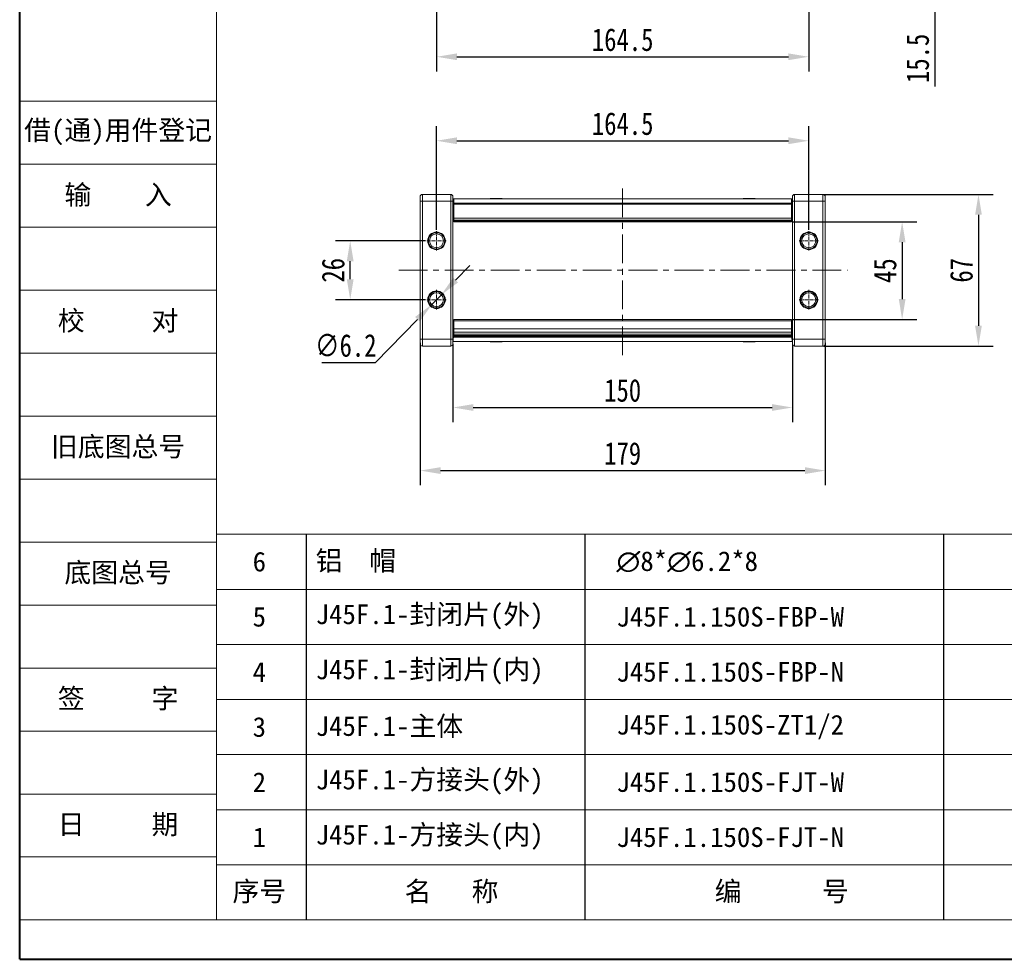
# Model space of a CAD drawing. Header units: millimetres. Extents: x 2552 to 4022, y 535 to 1568.
# Tile 1 of 47: x 2552 to 2987, y 535 to 950. Entities that reach past the tile are written whole.
import ezdxf

# ---------------------------------------------------------------- set-up
doc = ezdxf.new("R2010")
doc.units = ezdxf.units.MM
doc.linetypes.add('CENTER', pattern=[0.6, 0.375, -0.075, 0.075, -0.075])
doc.linetypes.add('CENTERX2', pattern=[20.32, 12.7, -2.54, 2.54, -2.54])
doc.layers.add('标注线', color=7, linetype='Continuous', lineweight=15)
doc.styles.get("Standard").update_dxf_attribs({"font": '仿宋_GB2312.ttf', "width": 0.8})
doc.styles.add('样式 3.5', font='仿宋_GB2312.ttf')
doc.styles.add('样式 6', font='仿宋_GB2312.ttf')
doc.dimstyles.new('ISO-45.1', dxfattribs={"dimtxt": 10, "dimasz": 9, "dimexe": 6.5, "dimexo": 0.625, "dimgap": 2.5, "dimtad": 1, "dimtoh": 1, "dimdsep": 46, "dimtxsty": 'Standard', "dimcen": 2.5, "dimadec": 0, "dimazin": 0, "dimtfac": 1, "dimtmove": 0, "dimatfit": 3, "dimfxl": 0, "dimarcsym": 0})
doc.dimstyles.new('副本 ISO-45.1', dxfattribs={"dimtxt": 10, "dimasz": 9, "dimexe": 6.5, "dimexo": 0.625, "dimgap": 2.5, "dimtad": 1, "dimdsep": 46, "dimtxsty": 'Standard', "dimcen": 2.5, "dimadec": 0, "dimazin": 0, "dimtfac": 1, "dimtmove": 0, "dimatfit": 3, "dimfxl": 0, "dimarcsym": 0})

# ---------------------------------------------------------------- blocks, each defined once
blk = doc.blocks.new('*D2210')
at = {"color": 0, "lineweight": -2}
for p, q in [((2736.22, 857.08), (2736.22, 902.91)), ((2900.72, 857.08), (2900.72, 902.91)), ((2745.22, 896.41), (2891.72, 896.41))]:
    blk.add_line(p, q, dxfattribs=at)
at = {"color": 0, "lineweight": 9}
for points in [[(2745.22, 897.91), (2745.22, 894.91), (2736.22, 896.41)], [(2891.72, 897.91), (2891.72, 894.91), (2900.72, 896.41)]]:
    blk.add_solid(points, dxfattribs=at)
at = {"layer": 'Defpoints', "color": 0, "lineweight": 9}
for p in [(2900.72, 896.41), (2736.22, 856.46), (2900.72, 856.46)]:
    blk.add_point(p, dxfattribs=at)
at = {"color": 0, "lineweight": 9, "insert": (2818.47, 903.91), "char_height": 10, "attachment_point": 5}
blk.add_mtext('164.5', dxfattribs=at)
blk = doc.blocks.new('*D2211')
at = {"color": 0, "lineweight": -2}
for p, q in [((2736.22, 973.89), (2736.22, 927.01)), ((2900.72, 973.89), (2900.72, 927.01)), ((2745.22, 933.51), (2891.72, 933.51))]:
    blk.add_line(p, q, dxfattribs=at)
at = {"color": 0, "lineweight": 9}
for points in [[(2745.22, 935.01), (2745.22, 932.01), (2736.22, 933.51)], [(2891.72, 935.01), (2891.72, 932.01), (2900.72, 933.51)]]:
    blk.add_solid(points, dxfattribs=at)
at = {"layer": 'Defpoints', "color": 0, "lineweight": 9}
for p in [(2736.22, 974.52), (2900.72, 974.52), (2900.72, 933.51)]:
    blk.add_point(p, dxfattribs=at)
at = {"color": 0, "lineweight": 9, "insert": (2818.47, 941.01), "char_height": 10, "attachment_point": 5}
blk.add_mtext('164.5', dxfattribs=at)
blk = doc.blocks.new('*D2212')
at = {"color": 0, "lineweight": -2}
for p, q in [((2956.38, 987.81), (2956.38, 996.81)), ((2905.63, 978.81), (2962.88, 978.81)), ((2956.38, 978.81), (2956.38, 963.31)), ((2907.59, 963.31), (2962.88, 963.31)), ((2956.38, 954.31), (2956.38, 920.33))]:
    blk.add_line(p, q, dxfattribs=at)
at = {"color": 0, "lineweight": 9}
for points in [[(2954.88, 987.81), (2957.88, 987.81), (2956.38, 978.81)], [(2954.88, 954.31), (2957.88, 954.31), (2956.38, 963.31)]]:
    blk.add_solid(points, dxfattribs=at)
at = {"layer": 'Defpoints', "color": 0, "lineweight": 9}
for p in [(2905.01, 978.81), (2906.97, 963.31), (2956.38, 963.31)]:
    blk.add_point(p, dxfattribs=at)
at = {"color": 0, "lineweight": 9, "insert": (2948.88, 932.82), "char_height": 10, "attachment_point": 5, "rotation": 90}
blk.add_mtext('15.5', dxfattribs=at)
blk = doc.blocks.new('*D2214')
at = {"color": 0, "lineweight": -2}
for p, q in [((2893.64, 860.55), (2948.47, 860.55)), ((2941.97, 851.55), (2941.97, 826.47)), ((2893.73, 817.47), (2948.47, 817.47))]:
    blk.add_line(p, q, dxfattribs=at)
at = {"color": 0, "lineweight": 9}
for points in [[(2940.47, 851.55), (2943.47, 851.55), (2941.97, 860.55)], [(2940.47, 826.47), (2943.47, 826.47), (2941.97, 817.47)]]:
    blk.add_solid(points, dxfattribs=at)
at = {"layer": 'Defpoints', "color": 0, "lineweight": 9}
for p in [(2893.02, 860.55), (2893.11, 817.47), (2941.97, 817.47)]:
    blk.add_point(p, dxfattribs=at)
at = {"color": 0, "lineweight": 9, "insert": (2934.47, 839.01), "char_height": 10, "attachment_point": 5, "rotation": 90}
blk.add_mtext('45', dxfattribs=at)
blk = doc.blocks.new('*D2215')
at = {"color": 0, "lineweight": -2}
for p, q in [((2907.15, 872.67), (2982.19, 872.67)), ((2975.69, 863.67), (2975.69, 814.67)), ((2907.15, 805.67), (2982.19, 805.67))]:
    blk.add_line(p, q, dxfattribs=at)
at = {"color": 0, "lineweight": 9}
for points in [[(2974.19, 863.67), (2977.19, 863.67), (2975.69, 872.67)], [(2974.19, 814.67), (2977.19, 814.67), (2975.69, 805.67)]]:
    blk.add_solid(points, dxfattribs=at)
at = {"layer": 'Defpoints', "color": 0, "lineweight": 9}
for p in [(2906.53, 872.67), (2906.53, 805.67), (2975.69, 805.67)]:
    blk.add_point(p, dxfattribs=at)
at = {"color": 0, "lineweight": 9, "insert": (2968.19, 839.17), "char_height": 10, "attachment_point": 5, "rotation": 90}
blk.add_mtext('67', dxfattribs=at)
blk = doc.blocks.new('*D2216')
at = {"color": 0, "lineweight": -2}
for p, q in [((2743.47, 806.64), (2743.47, 772.03)), ((2893.47, 806.38), (2893.47, 772.03)), ((2752.47, 778.53), (2884.47, 778.53))]:
    blk.add_line(p, q, dxfattribs=at)
at = {"color": 0, "lineweight": 9}
for points in [[(2752.47, 780.03), (2752.47, 777.03), (2743.47, 778.53)], [(2884.47, 780.03), (2884.47, 777.03), (2893.47, 778.53)]]:
    blk.add_solid(points, dxfattribs=at)
at = {"layer": 'Defpoints', "color": 0, "lineweight": 9}
for p in [(2743.47, 807.27), (2893.47, 807.01), (2893.47, 778.53)]:
    blk.add_point(p, dxfattribs=at)
at = {"color": 0, "lineweight": 9, "insert": (2818.47, 786.03), "char_height": 10, "attachment_point": 5}
blk.add_mtext('150', dxfattribs=at)
blk = doc.blocks.new('*D2217')
at = {"color": 0, "lineweight": -2}
for p, q in [((2728.97, 807.04), (2728.97, 744.15)), ((2907.97, 807.04), (2907.97, 744.15)), ((2737.97, 750.65), (2898.97, 750.65))]:
    blk.add_line(p, q, dxfattribs=at)
at = {"color": 0, "lineweight": 9}
for points in [[(2737.97, 752.15), (2737.97, 749.15), (2728.97, 750.65)], [(2898.97, 752.15), (2898.97, 749.15), (2907.97, 750.65)]]:
    blk.add_solid(points, dxfattribs=at)
at = {"layer": 'Defpoints', "color": 0, "lineweight": 9}
for p in [(2728.97, 807.67), (2907.97, 807.67), (2907.97, 750.65)]:
    blk.add_point(p, dxfattribs=at)
at = {"color": 0, "lineweight": 9, "insert": (2818.47, 758.15), "char_height": 10, "attachment_point": 5}
blk.add_mtext('179', dxfattribs=at)
blk = doc.blocks.new('*D2218')
at = {"color": 0, "lineweight": -2}
for p, q in [((2731.3, 852.17), (2691.57, 852.17)), ((2698.07, 835.17), (2698.07, 843.17)), ((2731.3, 826.17), (2691.57, 826.17))]:
    blk.add_line(p, q, dxfattribs=at)
at = {"color": 0, "lineweight": 9}
for points in [[(2696.57, 843.17), (2699.57, 843.17), (2698.07, 852.17)], [(2696.57, 835.17), (2699.57, 835.17), (2698.07, 826.17)]]:
    blk.add_solid(points, dxfattribs=at)
at = {"layer": 'Defpoints', "color": 0, "lineweight": 9}
for p in [(2698.07, 852.17), (2731.93, 852.17), (2731.93, 826.17)]:
    blk.add_point(p, dxfattribs=at)
at = {"color": 0, "lineweight": 9, "insert": (2690.57, 839.17), "char_height": 10, "attachment_point": 5, "rotation": 90}
blk.add_mtext('26', dxfattribs=at)
blk = doc.blocks.new('*D2235')
at = {"color": 0, "lineweight": -2}
for p, q in [((2744.65, 834.84), (2750.93, 841.29)), ((2738.38, 828.39), (2734.05, 823.94)), ((2709.19, 798.38), (2727.78, 817.49)), ((2685.49, 798.38), (2709.19, 798.38))]:
    blk.add_line(p, q, dxfattribs=at)
at = {"color": 0, "lineweight": 9}
for points in [[(2743.58, 835.89), (2745.73, 833.79), (2738.38, 828.39)], [(2726.7, 818.54), (2728.85, 816.45), (2734.05, 823.94)]]:
    blk.add_solid(points, dxfattribs=at)
at = {"layer": 'Defpoints', "color": 0, "lineweight": 9}
for p in [(2738.38, 828.39), (2734.05, 823.94)]:
    blk.add_point(p, dxfattribs=at)
at = {"color": 0, "lineweight": 9, "insert": (2696.09, 805.88), "char_height": 10, "attachment_point": 5}
blk.add_mtext('∅6.2', dxfattribs=at)

msp = doc.modelspace()

# ---------------------------------------------------------------- linework, layer by layer
at = {"color": 7, "lineweight": 40}
for q in [(2552.012, 1567.722), (4012.84, 534.708)]:
    msp.add_line((2552.012, 534.708), q, dxfattribs=at)
at = {"color": 7, "lineweight": 13}
for q in [(2638.966, 1550.331), (3369.38, 552.099)]:
    msp.add_line((2638.966, 552.099), q, dxfattribs=at)
at = {"color": 7, "lineweight": 15}
for p, q in [((2552.012, 913.828), (2638.966, 913.828)), ((2552.012, 886.002), (2638.966, 886.002)), ((2552.012, 858.177), (2638.966, 858.177)), ((2552.012, 830.352), (2638.966, 830.352)), ((2552.012, 802.527), (2638.966, 802.527)), ((2552.012, 774.701), (2638.966, 774.701)), ((2552.012, 746.876), (2638.966, 746.876)), ((2638.966, 722.529), (3216.289, 722.529)), ((2552.012, 719.051), (2638.966, 719.051)), ((2638.966, 698.182), (3216.289, 698.182)), ((2552.012, 691.225), (2638.966, 691.225)), ((2638.966, 673.835), (3216.289, 673.835)), ((2552.012, 663.4), (2638.966, 663.4)), ((2638.966, 649.487), (3216.289, 649.487)), ((2552.012, 635.575), (2638.966, 635.575)), ((2638.966, 625.14), (3216.289, 625.14)), ((2552.012, 607.749), (2638.966, 607.749)), ((2638.966, 600.793), (3216.289, 600.793)), ((2552.012, 579.924), (2638.966, 579.924)), ((2638.966, 576.446), (3369.38, 576.446)), ((2552.012, 552.099), (2638.966, 552.099))]:
    msp.add_line(p, q, dxfattribs=at)
at = {"color": 1, "linetype": 'CENTERX2', "lineweight": 13}
for p, q in [((2818.465, 801.658), (2818.465, 876.674)), ((2719.516, 839.166), (2917.776, 839.166))]:
    msp.add_line(p, q, dxfattribs=at)
at = {"color": 7, "linetype": 'Continuous', "lineweight": 15}
for p, q in [((2729.965, 872.666), (2729.965, 869.666)), ((2742.465, 872.666), (2729.965, 872.666)), ((2742.465, 872.666), (2742.465, 869.666)), ((2743.842, 870.666), (2743.465, 870.666)), ((2818.465, 870.666), (2743.842, 870.666)), ((2759.939, 870.666), (2759.939, 870.816)), ((2759.939, 870.816), (2761.068, 870.816)), ((2761.068, 870.816), (2761.068, 870.666)), ((2761.096, 870.816), (2761.068, 870.816)), ((2761.096, 870.666), (2761.096, 870.816)), ((2761.096, 870.816), (2761.452, 870.816)), ((2761.452, 870.666), (2761.452, 870.816)), ((2761.452, 870.816), (2762.693, 870.816)), ((2762.693, 870.816), (2762.693, 870.666)), ((2763.044, 870.816), (2762.693, 870.816)), ((2763.044, 870.666), (2763.044, 870.816)), ((2763.044, 870.816), (2765.1, 870.816)), ((2765.1, 870.816), (2765.1, 870.666)), ((2765.279, 870.816), (2765.1, 870.816)), ((2765.279, 870.666), (2765.279, 870.816)), ((2893.088, 870.666), (2818.465, 870.666)), ((2871.651, 870.816), (2871.651, 870.666)), ((2871.831, 870.816), (2871.651, 870.816)), ((2871.831, 870.666), (2871.831, 870.816)), ((2871.831, 870.816), (2873.887, 870.816)), ((2873.887, 870.816), (2873.887, 870.666)), ((2874.237, 870.816), (2873.887, 870.816)), ((2874.237, 870.666), (2874.237, 870.816)), ((2874.237, 870.816), (2875.479, 870.816)), ((2875.479, 870.666), (2875.479, 870.816)), ((2875.479, 870.816), (2875.835, 870.816)), ((2875.835, 870.816), (2875.835, 870.666)), ((2875.862, 870.816), (2875.835, 870.816)), ((2875.862, 870.666), (2875.862, 870.816)), ((2875.862, 870.816), (2876.991, 870.816)), ((2876.991, 870.666), (2876.991, 870.816)), ((2893.465, 870.666), (2893.088, 870.666)), ((2894.465, 869.666), (2894.465, 872.666)), ((2906.965, 872.666), (2894.465, 872.666)), ((2906.965, 869.666), (2906.965, 872.666)), ((2729.965, 869.666), (2728.965, 869.666)), ((2728.965, 869.666), (2728.965, 808.666)), ((2729.965, 808.666), (2729.965, 869.666)), ((2729.965, 869.666), (2742.465, 869.666)), ((2743.465, 869.666), (2742.465, 869.666)), ((2742.465, 869.666), (2742.465, 808.666)), ((2743.465, 869.666), (2743.465, 808.666)), ((2743.842, 868.666), (2743.465, 868.666)), ((2743.465, 867.666), (2743.87, 867.666)), ((2743.915, 868.875), (2818.465, 868.875)), ((2743.915, 868.363), (2743.915, 868.875)), ((2743.915, 868.363), (2818.465, 868.363)), ((2743.915, 868.363), (2743.915, 862.127)), ((2818.465, 868.875), (2893.015, 868.875)), ((2818.465, 868.363), (2893.015, 868.363)), ((2893.015, 868.875), (2893.015, 868.363)), ((2893.015, 862.127), (2893.015, 868.363)), ((2893.061, 867.666), (2893.465, 867.666)), ((2893.465, 868.666), (2893.088, 868.666)), ((2893.465, 869.666), (2894.465, 869.666)), ((2893.465, 808.666), (2893.465, 869.666)), ((2894.465, 869.666), (2906.965, 869.666)), ((2894.465, 808.666), (2894.465, 869.666)), ((2906.965, 869.666), (2907.965, 869.666)), ((2906.965, 869.666), (2906.965, 808.666)), ((2907.965, 808.666), (2907.965, 869.666)), ((2743.818, 863.166), (2743.465, 865.166)), ((2743.465, 864.666), (2743.553, 864.666)), ((2743.465, 863.666), (2743.73, 863.666)), ((2743.818, 863.166), (2743.465, 863.166)), ((2743.465, 861.666), (2743.915, 861.666)), ((2743.818, 863.166), (2743.915, 862.614)), ((2743.915, 863.166), (2743.818, 863.166)), ((2743.915, 862.127), (2818.465, 862.127)), ((2743.915, 862.127), (2743.915, 861.283)), ((2818.465, 862.127), (2893.015, 862.127)), ((2893.015, 862.614), (2893.112, 863.166)), ((2893.112, 863.166), (2893.015, 863.166)), ((2893.015, 861.283), (2893.015, 862.127)), ((2893.465, 861.666), (2893.015, 861.666)), ((2893.465, 865.166), (2893.112, 863.166)), ((2893.465, 863.166), (2893.112, 863.166)), ((2893.201, 863.666), (2893.465, 863.666)), ((2893.377, 864.666), (2893.465, 864.666)), ((2743.915, 861.283), (2818.465, 861.283)), ((2743.915, 861.283), (2743.915, 860.891)), ((2818.465, 860.891), (2743.915, 860.891)), ((2743.915, 860.891), (2743.915, 860.548)), ((2743.915, 860.548), (2818.465, 860.548)), ((2818.465, 861.283), (2893.015, 861.283)), ((2893.015, 860.891), (2818.465, 860.891)), ((2818.465, 860.548), (2893.015, 860.548)), ((2893.015, 860.891), (2893.015, 861.283)), ((2893.015, 860.548), (2893.015, 860.891)), ((2743.465, 816.666), (2743.609, 816.666)), ((2743.465, 815.166), (2743.506, 815.166)), ((2743.492, 814.666), (2743.465, 814.666)), ((2743.482, 813.666), (2743.465, 813.666)), ((2743.467, 810.143), (2743.484, 814.032)), ((2743.671, 813.94), (2743.652, 809.573)), ((2743.915, 813.94), (2743.671, 813.94)), ((2818.465, 817.466), (2743.821, 817.466)), ((2743.915, 817.324), (2743.915, 816.821)), ((2743.915, 816.821), (2818.465, 816.821)), ((2743.915, 816.821), (2743.915, 813.258)), ((2893.109, 817.466), (2818.465, 817.466)), ((2818.465, 816.821), (2893.015, 816.821)), ((2893.015, 816.821), (2893.015, 817.324)), ((2893.015, 813.258), (2893.015, 816.821)), ((2893.259, 813.94), (2893.015, 813.94)), ((2893.278, 809.573), (2893.259, 813.94)), ((2893.465, 816.666), (2893.321, 816.666)), ((2893.424, 815.166), (2893.465, 815.166)), ((2893.465, 814.666), (2893.438, 814.666)), ((2893.446, 814.032), (2893.463, 810.143)), ((2893.465, 813.666), (2893.448, 813.666)), ((2743.481, 813.254), (2743.465, 813.166)), ((2743.469, 810.666), (2743.465, 810.666)), ((2818.465, 809.573), (2743.652, 809.573)), ((2818.465, 813.258), (2743.915, 813.258)), ((2743.915, 813.258), (2743.915, 811.826)), ((2743.915, 811.826), (2743.915, 810.919)), ((2743.915, 811.826), (2818.465, 811.826)), ((2743.915, 810.919), (2818.465, 810.919)), ((2743.915, 810.356), (2743.915, 810.919)), ((2818.465, 810.356), (2743.915, 810.356)), ((2743.915, 810.356), (2743.915, 809.857)), ((2818.465, 809.857), (2743.915, 809.857)), ((2743.915, 809.857), (2743.915, 809.647)), ((2743.915, 809.647), (2818.465, 809.647)), ((2743.915, 809.647), (2743.915, 809.616)), ((2743.915, 809.616), (2818.465, 809.616)), ((2893.015, 813.258), (2818.465, 813.258)), ((2818.465, 811.826), (2893.015, 811.826)), ((2818.465, 810.919), (2893.015, 810.919)), ((2893.015, 810.356), (2818.465, 810.356)), ((2893.015, 809.857), (2818.465, 809.857)), ((2818.465, 809.647), (2893.015, 809.647)), ((2818.465, 809.616), (2893.015, 809.616)), ((2893.278, 809.573), (2818.465, 809.573)), ((2893.015, 811.826), (2893.015, 813.258)), ((2893.015, 810.919), (2893.015, 811.826)), ((2893.015, 810.919), (2893.015, 810.356)), ((2893.015, 809.857), (2893.015, 810.356)), ((2893.015, 809.647), (2893.015, 809.857)), ((2893.015, 809.616), (2893.015, 809.647)), ((2893.45, 813.254), (2893.465, 813.166)), ((2893.465, 810.666), (2893.461, 810.666)), ((2729.965, 808.666), (2728.965, 808.666)), ((2729.965, 808.666), (2729.965, 805.666)), ((2742.465, 808.666), (2729.965, 808.666)), ((2729.965, 805.666), (2742.465, 805.666)), ((2742.465, 808.666), (2742.465, 805.666)), ((2743.465, 808.666), (2742.465, 808.666)), ((2743.465, 807.666), (2818.465, 807.666)), ((2759.939, 807.666), (2759.939, 807.516)), ((2761.068, 807.516), (2759.939, 807.516)), ((2761.068, 807.666), (2761.068, 807.516)), ((2761.068, 807.516), (2761.096, 807.516)), ((2761.096, 807.516), (2761.096, 807.666)), ((2761.452, 807.516), (2761.096, 807.516)), ((2761.452, 807.666), (2761.452, 807.516)), ((2762.693, 807.516), (2761.452, 807.516)), ((2762.693, 807.666), (2762.693, 807.516)), ((2762.693, 807.516), (2763.044, 807.516)), ((2763.044, 807.516), (2763.044, 807.666)), ((2765.1, 807.516), (2763.044, 807.516)), ((2765.1, 807.666), (2765.1, 807.516)), ((2765.1, 807.516), (2765.279, 807.516)), ((2765.279, 807.516), (2765.279, 807.666)), ((2818.465, 807.666), (2893.465, 807.666)), ((2871.651, 807.666), (2871.651, 807.516)), ((2871.651, 807.516), (2871.831, 807.516)), ((2871.831, 807.516), (2871.831, 807.666)), ((2873.887, 807.516), (2871.831, 807.516)), ((2873.887, 807.666), (2873.887, 807.516)), ((2873.887, 807.516), (2874.237, 807.516)), ((2874.237, 807.516), (2874.237, 807.666)), ((2875.479, 807.516), (2874.237, 807.516)), ((2875.479, 807.666), (2875.479, 807.516)), ((2875.835, 807.516), (2875.479, 807.516)), ((2875.835, 807.666), (2875.835, 807.516)), ((2875.835, 807.516), (2875.862, 807.516)), ((2875.862, 807.516), (2875.862, 807.666)), ((2876.991, 807.516), (2875.862, 807.516)), ((2876.991, 807.666), (2876.991, 807.516)), ((2893.465, 808.666), (2894.465, 808.666)), ((2894.465, 805.666), (2894.465, 808.666)), ((2906.965, 808.666), (2894.465, 808.666)), ((2894.465, 805.666), (2906.965, 805.666)), ((2906.965, 805.666), (2906.965, 808.666)), ((2906.965, 808.666), (2907.965, 808.666))]:
    msp.add_line(p, q, dxfattribs=at)
at = {"color": 1, "linetype": 'CENTER', "lineweight": 9, "ltscale": 3.9624}
for p, q in [((2736.215, 847.876), (2736.215, 856.456)), ((2900.715, 847.876), (2900.715, 856.456)), ((2731.925, 852.166), (2740.505, 852.166)), ((2896.425, 852.166), (2905.005, 852.166)), ((2736.215, 821.876), (2736.215, 830.456)), ((2900.715, 821.876), (2900.715, 830.456)), ((2731.925, 826.166), (2740.505, 826.166)), ((2896.425, 826.166), (2905.005, 826.166))]:
    msp.add_line(p, q, dxfattribs=at)
at = {"color": 7}
for p, q in [((2678.567, 722.529), (2678.567, 552.099)), ((2801.805, 722.529), (2801.805, 552.099)), ((2960.336, 552.099), (2960.336, 722.529))]:
    msp.add_line(p, q, dxfattribs=at)
at = {"color": 7, "linetype": 'Continuous', "lineweight": 15}
for centre, radius in [((2736.215, 852.166), 3.9), ((2736.215, 852.166), 3.1), ((2900.715, 852.166), 3.9), ((2900.715, 852.166), 3.1), ((2736.215, 826.166), 3.9), ((2736.215, 826.166), 3.1), ((2900.715, 826.166), 3.9), ((2900.715, 826.166), 3.1)]:
    msp.add_circle(centre, radius, dxfattribs=at)
for centre, start, end in [((2729.965, 871.666), 90, 180), ((2742.465, 871.666), 0, 90), ((2894.465, 871.666), 90, 180), ((2906.965, 871.666), 0, 90), ((2729.965, 806.666), 180, 270), ((2742.465, 806.666), 270, 0), ((2894.465, 806.666), 180, 270), ((2906.965, 806.666), 270, 0)]:
    msp.add_arc(centre, 1, start, end, dxfattribs=at)
for centre, major_axis, ratio, start_param, end_param in [((2743.842, 867.866), (0, 2.8), 0.0280881, 5.08096, 6.2831853), ((2893.088, 867.866), (0, 2.8), 0.0280881, 0, 1.2022253), ((2743.842, 867.866), (0, 0.8), 0.0280881, 5.08096, 6.2831853), ((2743.936, 869.163), (0, 2.8), 0.0280881, 1.9393673, 2.8720752), ((2892.994, 869.163), (0, 2.8), 0.0280881, 3.4111101, 4.343818), ((2893.088, 867.866), (0, 0.8), 0.0280881, 0, 1.2022253), ((2743.821, 813.866), (0, 3.6), 0.0937783, 6.0016292, 7.8077197), ((2743.821, 813.866), (0, 1.6), 0.0937783, 5.6078432, 7.8077197), ((2893.109, 813.866), (0, 3.6), 0.0937783, 4.7586509, 6.5647414), ((2893.109, 813.866), (0, 1.6), 0.0937783, 4.7586509, 6.9585274), ((2743.42, 810.166), (0, 0.5), 0.0937783, 4.4104983, 4.666127), ((2743.465, 809.666), (0, 2), 0.0937783, 3.1415927, 4.666127), ((2893.465, 809.666), (0, 2), 0.0937783, 1.6170583, 3.1415927), ((2893.51, 810.166), (0, 0.5), 0.0937783, 1.6170583, 1.872687)]:
    msp.add_ellipse(centre, major_axis=major_axis, ratio=ratio, start_param=start_param, end_param=end_param, dxfattribs=at)
for points, knots in [([(2728.965, 871.666), (2728.965, 871.639), (2728.965, 871.597), (2728.965, 871.348), (2728.965, 871.09), (2728.965, 870.772), (2728.965, 870.306), (2728.965, 869.917), (2728.965, 869.666)], [0, 0, 0, 0, 0.23944295, 0.36980709, 0.50000008, 0.63036414, 0.76055705, 1, 1, 1, 1]), ([(2743.465, 871.666), (2743.465, 871.639), (2743.465, 871.597), (2743.465, 871.348), (2743.465, 871.09), (2743.465, 870.772), (2743.465, 870.306), (2743.465, 869.917), (2743.465, 869.666)], [0, 0, 0, 0, 0.2394429, 0.3696359, 0.4999999, 0.6301929, 0.7605571, 1, 1, 1, 1]), ([(2893.465, 869.666), (2893.465, 869.917), (2893.465, 870.306), (2893.465, 870.772), (2893.465, 871.09), (2893.465, 871.348), (2893.465, 871.597), (2893.465, 871.639), (2893.465, 871.666)], [0, 0, 0, 0, 0.2394429, 0.3696359, 0.4999999, 0.6301929, 0.7605571, 1, 1, 1, 1]), ([(2907.965, 869.666), (2907.965, 869.917), (2907.965, 870.306), (2907.965, 870.772), (2907.965, 871.09), (2907.965, 871.348), (2907.965, 871.597), (2907.965, 871.639), (2907.965, 871.666)], [0, 0, 0, 0, 0.2394429, 0.3698071, 0.5000001, 0.6303641, 0.7605571, 1, 1, 1, 1]), ([(2732.615, 852.166), (2732.663, 852.618), (2732.738, 853.317), (2733.186, 854.157), (2733.651, 854.729), (2734.224, 855.197), (2735.063, 855.631), (2736.215, 855.853), (2737.367, 855.631), (2738.206, 855.197), (2738.778, 854.729), (2739.244, 854.157), (2739.692, 853.318), (2739.767, 852.618), (2739.815, 852.166)], [0, 0, 0, 0, 0.1197215, 0.184837, 0.25, 0.3151155, 0.3802785, 0.5, 0.6197215, 0.684837, 0.75, 0.8151155, 0.8802785, 1, 1, 1, 1]), ([(2897.115, 852.166), (2897.163, 852.618), (2897.238, 853.317), (2897.686, 854.157), (2898.151, 854.729), (2898.724, 855.197), (2899.563, 855.631), (2900.715, 855.853), (2901.867, 855.631), (2902.706, 855.197), (2903.278, 854.729), (2903.744, 854.157), (2904.192, 853.318), (2904.267, 852.618), (2904.315, 852.166)], [0, 0, 0, 0, 0.1197215, 0.184837, 0.25, 0.3151155, 0.3802785, 0.5, 0.6197215, 0.684837, 0.75, 0.8151155, 0.8802785, 1, 1, 1, 1]), ([(2739.815, 852.166), (2739.767, 851.713), (2739.692, 851.014), (2739.244, 850.175), (2738.779, 849.603), (2738.206, 849.135), (2737.367, 848.701), (2736.215, 848.478), (2735.063, 848.701), (2734.224, 849.135), (2733.652, 849.603), (2733.186, 850.175), (2732.738, 851.014), (2732.663, 851.713), (2732.615, 852.166)], [0, 0, 0, 0, 0.1197215, 0.184837, 0.25, 0.3151155, 0.3802785, 0.5, 0.6197215, 0.684837, 0.75, 0.8151155, 0.8802785, 1, 1, 1, 1]), ([(2904.315, 852.166), (2904.267, 851.713), (2904.192, 851.014), (2903.744, 850.175), (2903.279, 849.603), (2902.706, 849.135), (2901.867, 848.701), (2900.715, 848.478), (2899.563, 848.701), (2898.724, 849.135), (2898.152, 849.603), (2897.686, 850.175), (2897.238, 851.014), (2897.163, 851.713), (2897.115, 852.166)], [0, 0, 0, 0, 0.1197215, 0.184837, 0.25, 0.3151155, 0.3802785, 0.5, 0.6197215, 0.684837, 0.75, 0.8151155, 0.8802785, 1, 1, 1, 1]), ([(2732.615, 826.166), (2732.663, 826.618), (2732.738, 827.317), (2733.186, 828.157), (2733.651, 828.729), (2734.224, 829.197), (2735.063, 829.631), (2736.215, 829.853), (2737.367, 829.631), (2738.206, 829.197), (2738.778, 828.729), (2739.244, 828.157), (2739.692, 827.318), (2739.767, 826.618), (2739.815, 826.166)], [0, 0, 0, 0, 0.1197215, 0.184837, 0.25, 0.3151155, 0.3802785, 0.5, 0.6197215, 0.684837, 0.75, 0.8151155, 0.8802785, 1, 1, 1, 1]), ([(2897.115, 826.166), (2897.163, 826.618), (2897.238, 827.317), (2897.686, 828.157), (2898.151, 828.729), (2898.724, 829.197), (2899.563, 829.631), (2900.715, 829.853), (2901.867, 829.631), (2902.706, 829.197), (2903.278, 828.729), (2903.744, 828.157), (2904.192, 827.318), (2904.267, 826.618), (2904.315, 826.166)], [0, 0, 0, 0, 0.1197215, 0.184837, 0.25, 0.3151155, 0.3802785, 0.5, 0.6197215, 0.684837, 0.75, 0.8151155, 0.8802785, 1, 1, 1, 1]), ([(2739.815, 826.166), (2739.767, 825.713), (2739.692, 825.014), (2739.244, 824.175), (2738.779, 823.603), (2738.206, 823.135), (2737.367, 822.701), (2736.215, 822.478), (2735.063, 822.701), (2734.224, 823.135), (2733.652, 823.603), (2733.186, 824.175), (2732.738, 825.014), (2732.663, 825.713), (2732.615, 826.166)], [0, 0, 0, 0, 0.1197215, 0.184837, 0.25, 0.3151155, 0.3802785, 0.5, 0.6197215, 0.684837, 0.75, 0.8151155, 0.8802785, 1, 1, 1, 1]), ([(2904.315, 826.166), (2904.267, 825.713), (2904.192, 825.014), (2903.744, 824.175), (2903.279, 823.603), (2902.706, 823.135), (2901.867, 822.701), (2900.715, 822.478), (2899.563, 822.701), (2898.724, 823.135), (2898.152, 823.603), (2897.686, 824.175), (2897.238, 825.014), (2897.163, 825.713), (2897.115, 826.166)], [0, 0, 0, 0, 0.1197215, 0.184837, 0.25, 0.3151155, 0.3802785, 0.5, 0.6197215, 0.684837, 0.75, 0.8151155, 0.8802785, 1, 1, 1, 1]), ([(2728.965, 808.666), (2728.965, 808.414), (2728.965, 808.026), (2728.965, 807.56), (2728.965, 807.241), (2728.965, 806.983), (2728.965, 806.734), (2728.965, 806.693), (2728.965, 806.666)], [0, 0, 0, 0, 0.2394429, 0.3698071, 0.5000001, 0.6303641, 0.7605571, 1, 1, 1, 1]), ([(2743.465, 808.666), (2743.465, 808.414), (2743.465, 808.026), (2743.465, 807.56), (2743.465, 807.242), (2743.465, 806.983), (2743.465, 806.734), (2743.465, 806.693), (2743.465, 806.666)], [0, 0, 0, 0, 0.2394429, 0.3696359, 0.4999999, 0.6301929, 0.7605571, 1, 1, 1, 1]), ([(2893.465, 806.666), (2893.465, 806.693), (2893.465, 806.734), (2893.465, 806.983), (2893.465, 807.241), (2893.465, 807.56), (2893.465, 808.026), (2893.465, 808.414), (2893.465, 808.666)], [0, 0, 0, 0, 0.23944295, 0.36963586, 0.49999992, 0.63019291, 0.76055705, 1, 1, 1, 1]), ([(2907.965, 806.666), (2907.965, 806.693), (2907.965, 806.734), (2907.965, 806.983), (2907.965, 807.242), (2907.965, 807.56), (2907.965, 808.026), (2907.965, 808.414), (2907.965, 808.666)], [0, 0, 0, 0, 0.23944295, 0.36980709, 0.50000008, 0.63036414, 0.76055705, 1, 1, 1, 1])]:
    msp.add_open_spline(points, degree=3, knots=knots, dxfattribs=at)

# ---------------------------------------------------------------- texts
at = {"color": 7, "linetype": 'CENTER', "lineweight": 18, "char_height": 8.6954, "width": 86.95403, "attachment_point": 5, "style": '样式 3.5'}
for s, insert in [('{\\fSimSun|b0|i0|c134|p2;借}({\\fSimSun|b0|i0|c134|p2;通}){\\fSimSun|b0|i0|c134|p2;用件登记}', (2595.489, 899.915)), ('\\f宋体|b0|i0|c134|p2;校     对', (2595.489, 816.439)), ('\\f宋体|b0|i0|c134|p2;旧底图总号', (2595.489, 760.789)), ('\\f宋体|b0|i0|c134|p2;底图总号', (2595.489, 705.138)), ('\\f宋体|b0|i0|c134|p2;签     字', (2595.489, 649.487)), ('\\f宋体|b0|i0|c134|p2;日     期', (2595.489, 593.837))]:
    msp.add_mtext(s, dxfattribs=dict(at, insert=insert))
at = {"color": 7, "lineweight": 18, "insert": (2595.489, 872.09), "char_height": 8.6954, "width": 86.95403, "attachment_point": 5, "style": '样式 3.5'}
msp.add_mtext('{\\fSimSun|b0|i0|c134|p2;输    入}', dxfattribs=at)
at = {"layer": '标注线', "color": 7, "lineweight": 18, "char_height": 6.26069, "style": '样式 6'}
for s, insert, width, attachment_point in [('{\\H1.389x;6}', (2657.912, 710.355), 41.73793, 5), ('{\\H1.389x;铝  帽}', (2682.82, 710.355), 156.50043, 4), ('{\\fISOCPEUR|b0|i0|c0|p34;\\H1.389x;∅\\fFangSong_GB2312|b0|i0|c134|p49;8*\\fISOCPEUR|b0|i0|c0|p34;∅\\fFangSong_GB2312|b0|i0|c134|p49;6.2*8}', (2815.711, 710.355), 120.34268, 4), ('{\\H1.389x;5}', (2657.912, 686.008), 41.73793, 5), ('{\\H1.389x;J45F.1-封闭片(外)}', (2682.82, 686.008), 156.50043, 4), ('{\\H1.389x;J45F.1.150S-FBP-W}', (2815.711, 686.008), 120.34268, 4), ('{\\H1.389x;4}', (2657.912, 661.661), 41.73793, 5), ('{\\H1.389x;J45F.1-封闭片(内)}', (2682.82, 661.661), 156.50043, 4), ('{\\H1.389x;J45F.1.150S-FBP-N}', (2815.711, 661.661), 120.34268, 4), ('{\\H1.389x;3}', (2657.912, 637.314), 41.73793, 5), ('{\\H1.389x;J45F.1-主体}', (2682.82, 637.314), 120.44766, 4), ('{\\H1.389x;J45F.1.150S-ZT1/2}', (2815.711, 637.314), 120.34268, 4), ('{\\H1.389x;J45F.1-方接头(外)}', (2682.82, 612.967), 156.50043, 4), ('{\\H1.389x;2}', (2657.912, 612.967), 41.73793, 5), ('{\\H1.389x;J45F.1.150S-FJT-W}', (2815.711, 612.967), 120.34268, 4), ('{\\H1.389x;1}', (2657.912, 588.62), 41.73793, 5), ('{\\H1.389x;J45F.1-方接头(内)}', (2682.82, 588.62), 148.44796, 4), ('{\\H1.389x;J45F.1.150S-FJT-N}', (2815.711, 588.62), 120.34268, 4), ('{\\H1.389x;序号}', (2657.912, 564.272), 41.73793, 5), ('{\\H1.389x;名   称}', (2742.869, 564.272), 83.26718, 5), ('{\\H1.389x;编      号}', (2888.742, 564.272), 120.34268, 5)]:
    msp.add_mtext(s, dxfattribs=dict(at, insert=insert, width=width, attachment_point=attachment_point))

# ---------------------------------------------------------------- dimensions: what is measured, and where the dimension line sits
at = {"color": 5, "lineweight": 9}
for base, p1, p2, picture, middle in [((2956.38, 963.307), (2905.005, 978.807), (2906.965, 963.307), '*D2212', (2948.88, 932.818)), ((2975.693, 805.666), (2906.53, 872.666), (2906.53, 805.666), '*D2215', (2968.193, 839.166)), ((2698.072, 852.166), (2731.925, 826.166), (2731.925, 852.166), '*D2218', (2690.572, 839.166))]:
    dim = msp.add_linear_dim(base=base, p1=p1, p2=p2, angle=90, dimstyle='副本 ISO-45.1', dxfattribs=at)
    dim.commit()
    dim.dimension.update_dxf_attribs({"geometry": picture, "text_midpoint": middle})
for base, p1, p2, picture, middle in [((2900.715, 933.506), (2736.215, 974.517), (2900.715, 974.517), '*D2211', (2818.465, 941.006)), ((2900.715, 896.413), (2736.215, 856.456), (2900.715, 856.456), '*D2210', (2818.465, 903.913)), ((2907.965, 750.648), (2728.965, 807.666), (2907.965, 807.666), '*D2217', (2818.465, 758.148)), ((2893.465, 778.529), (2743.465, 807.267), (2893.465, 807.005), '*D2216', (2818.465, 786.029))]:
    dim = msp.add_linear_dim(base=base, p1=p1, p2=p2, dimstyle='副本 ISO-45.1', dxfattribs=at)
    dim.commit()
    dim.dimension.update_dxf_attribs({"geometry": picture, "text_midpoint": middle})
dim = msp.add_linear_dim(base=(2941.966, 817.466), p1=(2893.015, 860.548), p2=(2893.109, 817.466), angle=90, text='45', dimstyle='副本 ISO-45.1', dxfattribs=at)
dim.commit()
dim.dimension.update_dxf_attribs({"geometry": '*D2214', "text_midpoint": (2934.466, 839.007)})
dim = msp.add_diameter_dim_2p(p1=(2738.376, 828.388), p2=(2734.054, 823.944), dimstyle='ISO-45.1', dxfattribs=at)
dim.commit()
dim.dimension.update_dxf_attribs({"geometry": '*D2235', "text_midpoint": (2696.088, 798.378), "dimtype": 163})

doc.saveas('drawing.dxf')
